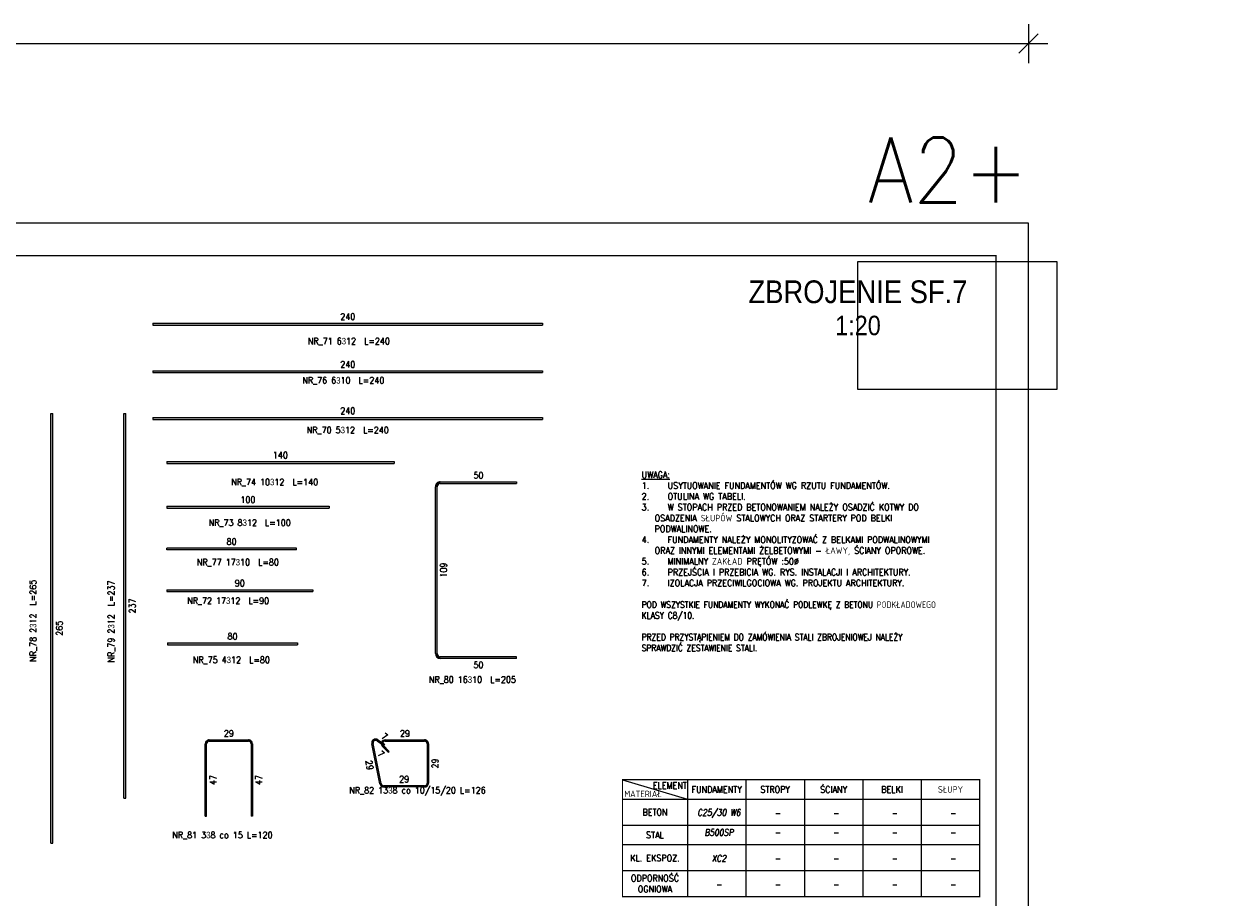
# Model space of a CAD drawing. Extents: x 345527 to 363395, y -114093 to -104075.
# Tile 14 of 14: x 354462 to 361876, y -109745 to -104362. Entities that reach past the tile are written whole.
import ezdxf
from ezdxf.enums import TextEntityAlignment as Align

# ---------------------------------------------------------------- set-up
doc = ezdxf.new("R2010")
doc.units = 0
doc.header["$LTSCALE"] = 5
doc.header["$MEASUREMENT"] = 0
doc.layers.add('_FORMATKA', color=8, linetype='Continuous', lineweight=15, plot=False)
for name, color, linetype, lineweight in [('_RAMKA', 7, 'Continuous', 35), ('AutoCAD_Structural_Detailing_pręt wyrzucony', 7, 'Continuous', 13), ('Opisy', 3, 'Continuous', 9), ('PS_DIM', 4, 'Continuous', 13), ('PS_TEXT', 3, 'Continuous', 13)]:
    doc.layers.add(name, color=color, linetype=linetype, lineweight=lineweight)
doc.styles.add('ARIAL', font='arial.ttf')
doc.styles.add('gil', font='GIL_____.TTF', dxfattribs={"width": 0.9})
doc.styles.add('r-simplex', font='simplex.shx', dxfattribs={"width": 0.9})
doc.styles.add('simplex', font='simplex.shx', dxfattribs={"width": 0.9})
doc.dimstyles.new('1_10_PRZ', dxfattribs={"dimtxt": 2, "dimasz": 1, "dimexe": 2, "dimexo": 5, "dimgap": 1, "dimtad": 1, "dimdec": 0, "dimlfac": 10, "dimtxsty": 'simplex', "dimblk": 'dimznak', "dimcen": 2, "dimse1": 1, "dimse2": 1, "dimclrt": 3, "dimadec": 1, "dimazin": 0, "dimtfac": 1, "dimtdec": 0, "dimtix": 1, "dimtmove": 2, "dimatfit": 3, "dimldrblk": 'dim-grot', "dimfxl": 1, "dimarcsym": 0})

# ---------------------------------------------------------------- blocks, each defined once
blk = doc.blocks.new('Tytuł rysunku')
at = {"layer": '_FORMATKA'}
blk.add_lwpolyline([(-61.18710717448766, 0), (0, 0), (0, -39.44630113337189), (-61.18710717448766, -39.44630113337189)], close=True, dxfattribs=at)
at = {"layer": 'PS_TEXT', "style": 'ARIAL', "flags": 4}
for tag, height, p in [('TYTUŁ1', 7, (-61.18710717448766, -9.341288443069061)), ('TYTUŁ2', 6, (-61.18710717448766, -19.72315056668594)), ('SKALA', 6, (-61.18710717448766, -28.72315056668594))]:
    blk.add_attdef(tag, text='', height=height, dxfattribs=at).set_placement(p, align=Align.MIDDLE_CENTER)
blk = doc.blocks.new('tabela_1')
at = {"layer": 'PS_TEXT', "color": 7}
for p, q in [((6059.253075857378, -135816.997191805), (6459.253075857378, -135936.997191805)), ((6459.253075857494, -135816.997191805), (6459.253075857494, -136536.997191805)), ((6819.253075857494, -135816.997191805), (6819.253075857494, -136536.997191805)), ((7179.253075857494, -135816.997191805), (7179.253075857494, -136536.997191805)), ((7539.253075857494, -135816.997191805), (7539.253075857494, -136536.997191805)), ((7899.253075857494, -135816.997191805), (7899.253075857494, -136536.997191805)), ((6059.253075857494, -135936.997191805), (8259.253075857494, -135936.997191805)), ((6059.253075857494, -136096.997191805), (8259.253075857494, -136096.997191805)), ((6059.253075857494, -136216.997191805), (8259.253075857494, -136216.997191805)), ((6179.253075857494, -136216.997191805), (8259.253075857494, -136216.997191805)), ((6059.253075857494, -136376.997191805), (8259.253075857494, -136376.997191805))]:
    blk.add_line(p, q, dxfattribs=at)
at = {"layer": 'PS_TEXT', "color": 51, "const_width": 8}
blk.add_lwpolyline([(6059.253075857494, -136536.997191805), (8259.253075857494, -136536.997191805), (8259.253075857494, -135816.997191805), (6059.253075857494, -135816.997191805)], close=True, dxfattribs=at)
at = {"layer": 'PS_TEXT', "color": 7}
blk.add_point((7899.253075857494, -135936.997191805), dxfattribs=at)
at = {"layer": 'PS_DIM', "style": 'r-simplex', "oblique": 10, "width": 0.85, "flags": 4}
for tag, p in [('BETON', (6653.263490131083, -136021.6767837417)), ('BETON', (7013.263490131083, -136021.6767837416)), ('BETON', (7373.263490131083, -136021.6767837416)), ('BETON', (7733.263490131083, -136021.6767837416)), ('BETON', (8093.263490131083, -136021.6767837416)), ('STAL', (6653.263490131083, -136141.6767837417)), ('STAL', (7013.263490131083, -136141.6767837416)), ('STAL', (7373.263490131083, -136141.6767837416)), ('STAL', (7733.263490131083, -136141.6767837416)), ('STAL', (8093.263490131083, -136141.6767837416)), ('KL.', (6653.263490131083, -136301.6767837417)), ('KL.', (7013.263490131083, -136301.6767837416)), ('KL', (7373.263490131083, -136301.6767837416)), ('KL.', (7733.263490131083, -136301.6767837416)), ('KL.', (8093.263490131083, -136301.6767837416)), ('REI', (6653.263490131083, -136461.6767837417)), ('REI', (7013.263490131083, -136461.6767837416)), ('REI', (7373.263490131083, -136461.6767837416)), ('REI', (7733.263490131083, -136461.6767837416)), ('REI', (8093.263490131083, -136461.6767837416))]:
    blk.add_attdef(tag, text='', height=40, dxfattribs=at).set_placement(p, align=Align.MIDDLE)
at = {"layer": 'PS_TEXT', "color": 51, "char_height": 40, "attachment_point": 5, "style": 'r-simplex'}
for s, insert, width in [('MATERIAŁ', (6185.562655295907, -135904.3902326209), 400.0000000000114), ('ELEMENT', (6350.870548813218, -135852.4287564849), 400.0000000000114), ('FUNDAMENTY', (6639.253075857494, -135876.997191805), 360), ('STROPY', (6999.253075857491, -135876.997191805), 360.0000000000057), ('ŚCIANY', (7359.253075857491, -135876.997191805), 360.0000000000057), ('BELKI', (7719.253075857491, -135876.997191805), 360.0000000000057), ('SŁUPY', (8079.253075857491, -135876.997191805), 360.0000000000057), ('BETON', (6259.253075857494, -136016.997191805), 400.0000000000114), ('STAL', (6259.253075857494, -136156.997191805), 400.0000000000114), ('KL. EKSPOZ.', (6259.253075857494, -136299.6638584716), 400.0000000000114), ('ODPORNOŚĆ\\POGNIOWA', (6259.253075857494, -136456.997191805), 400.0000000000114)]:
    blk.add_mtext(s, dxfattribs=dict(at, insert=insert, width=width))
blk = doc.blocks.new('dimznak')
at = {"color": 0}
for points in [[(0, 2), (0, -2)], [(-2, 0), (2, 0)]]:
    blk.add_lwpolyline(points, dxfattribs=at)
at = {"color": 3}
blk.add_lwpolyline([(1, 1), (-1, -1)], dxfattribs=at)
blk = doc.blocks.new('*D23')
at = {"color": 252, "lineweight": -2, "transparency": 16777216}
blk.add_line((-747, 475.3316304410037), (-2.999999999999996, 475.3316304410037), dxfattribs=at)
at = {"layer": 'Defpoints', "color": 0, "transparency": 16777216}
for p in [(3.388085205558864e-15, 475.3316304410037), (-750, 420.0000000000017), (0, 420.0000000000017)]:
    blk.add_point(p, dxfattribs=at)
at = {"color": 252, "lineweight": -2, "transparency": 16777216, "xscale": 3, "yscale": 3, "zscale": 3, "rotation": 180}
blk.add_blockref('dimznak', (-750, 475.3316304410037), dxfattribs=at)
at = {"color": 252, "lineweight": -2, "transparency": 16777216, "xscale": 3, "yscale": 3, "zscale": 3}
blk.add_blockref('dimznak', (3.388085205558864e-15, 475.3316304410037), dxfattribs=at)
at = {"color": 252, "transparency": 16777216, "insert": (-375, 485.8316304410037), "char_height": 15, "attachment_point": 5, "style": 'simplex'}
blk.add_mtext('750', dxfattribs=at)
blk = doc.blocks.new('dim-grot')
blk.add_hatch(color=256).paths.add_polyline_path([(0, 0), (-2, 0.5), (-2, -0.5)])
blk.add_lwpolyline([(0, 0), (-2, 0.5), (-2, -0.5), (0, 0)])
blk = doc.blocks.new('*U17')
at = {"layer": '_FORMATKA', "lineweight": -3}
blk.add_lwpolyline([(-750, 0), (0, 0), (0, 420.0000000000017), (-750, 420.0000000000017)], close=True, dxfattribs=at)
at = {"layer": '_RAMKA', "lineweight": -3, "const_width": 0.5}
blk.add_lwpolyline([(-720, 9.999999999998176), (-10, 10), (-10, 410.0000000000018), (-720, 410.0000000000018)], close=True, dxfattribs=at)
at = {"layer": '_FORMATKA', "lineweight": -3, "style": 'simplex', "width": 0.9}
blk.add_text('A2+', height=20, dxfattribs=at).set_placement((0, 426.3540117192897), align=Align.RIGHT)
dim = blk.add_linear_dim(base=(3.388085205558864e-15, 475.3316304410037), p1=(-750, 420.0000000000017), p2=(0, 420.0000000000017), dimstyle='1_10_PRZ', override={"dimscale": 3, "dimtxt": 5, "dimlfac": 1, "dimclrd": 252, "dimclrt": 252})
dim.commit()
dim.dimension.update_dxf_attribs({"geometry": '*D23', "text_midpoint": (-375, 485.8316304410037)})

msp = doc.modelspace()

# ---------------------------------------------------------------- hatches: boundary and pattern name
at = {"layer": 'AutoCAD_Structural_Detailing_pręt wyrzucony'}
for points in [[(355255.5866098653, -106216.4780325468), (355255.5866098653, -106204.4780325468), (357655.5866098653, -106204.4780325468), (357655.5866098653, -106216.4780325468)], [(355255.5866098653, -106508.7355240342), (355255.5866098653, -106498.7355240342), (357655.5866098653, -106498.7355240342), (357655.5866098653, -106508.7355240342)], [(354639.2277859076, -109406.9578523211), (354627.2277859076, -109406.9578523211), (354627.2277859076, -106760.9578521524), (354639.2277859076, -106760.9578521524)], [(355088.6501696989, -109130.9578523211), (355076.6501696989, -109130.9578523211), (355076.650169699, -106760.9578521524), (355088.650169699, -106760.9578521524)], [(355255.5866098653, -106797.0713283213), (355255.5866098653, -106785.0713283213), (357655.5866098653, -106785.0713283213), (357655.5866098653, -106797.0713283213)], [(355340.1853060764, -107069.6338777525), (355340.1853060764, -107057.6338777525), (356740.1853060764, -107057.6338777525), (356740.1853060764, -107069.6338777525)], [(357025.3705555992, -107192.0026656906), (357025.370555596, -107182.0026656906), (357495.370555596, -107182.0026655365), (357495.3705555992, -107192.0026655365)], [(357005.3705559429, -108240.0026658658), (356995.3705559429, -108240.002665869), (356995.3705556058, -107212.0026657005), (357005.3705556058, -107212.0026656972)], [(355340.1853060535, -107343.953896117), (355340.1853060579, -107331.953896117), (356340.1853056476, -107331.953896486), (356340.1853056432, -107343.953896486)], [(356140.1853060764, -107590.3188921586), (356140.1853060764, -107600.3188921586), (355340.1853060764, -107600.3188921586), (355340.1853060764, -107590.3188921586)], [(355340.1853060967, -107858.3266822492), (355340.1853061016, -107846.3266822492), (356240.1853056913, -107846.3266826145), (356240.1853056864, -107858.3266826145)], [(355345.7161858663, -108186.0861939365), (355345.7161858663, -108174.0861939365), (356145.7161856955, -108174.0861939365), (356145.7161856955, -108186.0861939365)], [(357495.3705559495, -108260.0026657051), (357495.3705559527, -108270.0026657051), (357025.3705559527, -108270.0026658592), (357025.3705559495, -108260.0026658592)], [(355586.0933025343, -109241.8190323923), (355578.0933025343, -109241.8190323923), (355578.0933025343, -108795.8190323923), (355586.0933025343, -108795.8190323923)], [(355602.0933025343, -108779.8190323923), (355602.0933025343, -108771.8190323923), (355844.0933025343, -108771.8190323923), (355844.0933025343, -108779.8190323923)], [(355860.0933025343, -108795.8190323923), (355868.0933025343, -108795.8190323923), (355868.0933025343, -109241.8190323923), (355860.0933025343, -109241.8190323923)], [(356661.1091340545, -109040.9977418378), (356653.2686014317, -109042.5870964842), (356603.2341190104, -108795.7592455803), (356611.0746516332, -108794.1698909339)], [(356635.5962175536, -108777.6553071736), (356640.0164678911, -108770.9873699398), (356681.6910756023, -108798.6139345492), (356677.2708252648, -108805.281871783)], [(356710.6798741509, -108842.4880801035), (356705.0230199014, -108848.144934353), (356669.667680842, -108812.7895952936), (356675.3245350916, -108807.1327410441)], [(356686.6382435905, -108779.8190325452), (356686.6382435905, -108771.8190325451), (356928.6382435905, -108771.8190325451), (356928.6382435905, -108779.8190325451)], [(356944.6382435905, -108795.8190325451), (356952.6382435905, -108795.8190325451), (356952.6382435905, -109037.8190325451), (356944.6382435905, -109037.8190325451)], [(356928.6382435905, -109053.8190325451), (356928.6382435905, -109061.8190325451), (356676.7901992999, -109061.8190325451), (356676.7901992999, -109053.8190325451)]]:
    msp.add_hatch(color=6, dxfattribs=at).paths.add_polyline_path(points, flags=0)
h = msp.add_hatch(color=6, dxfattribs=at)
edge = h.paths.add_edge_path(flags=0)
edge.add_line((357025.370555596, -107182.0026656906), (357025.3705555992, -107192.0026656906))
edge.add_arc((357025.3705556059, -107212.0026656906), 20.00000000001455, 90.00000001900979, 180.0000000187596)
edge.add_line((357005.3705556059, -107212.0026656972), (356995.3705556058, -107212.0026657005))
edge.add_arc((357025.3705556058, -107212.0026656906), 29.99999999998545, 450.00000001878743, 540.000000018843, ccw=False)
h = msp.add_hatch(color=6, dxfattribs=at)
edge = h.paths.add_edge_path(flags=0)
edge.add_line((356995.3705559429, -108240.002665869), (357005.3705559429, -108240.0026658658))
edge.add_arc((357025.370555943, -108240.0026658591), 20.00000000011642, -179.9999999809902, -89.99999998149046)
edge.add_line((357025.3705559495, -108260.0026658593), (357025.3705559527, -108270.0026658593))
edge.add_arc((357025.3705559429, -108240.0026658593), 30, 180.0000000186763, 270.0000000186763, ccw=False)
h = msp.add_hatch(color=6, dxfattribs=at)
edge = h.paths.add_edge_path(flags=0)
edge.add_line((355602.0933025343, -108771.8190323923), (355602.0933025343, -108779.8190323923))
edge.add_arc((355602.0933025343, -108795.8190323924), 16.00000000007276, 90.00000000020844, 179.9999999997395)
edge.add_line((355586.0933025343, -108795.8190323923), (355578.0933025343, -108795.8190323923))
edge.add_arc((355602.0933025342, -108795.8190323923), 23.99999999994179, 449.9999999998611, 540.000000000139, ccw=False)
h = msp.add_hatch(color=6, dxfattribs=at)
edge = h.paths.add_edge_path(flags=0)
edge.add_line((355868.0933025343, -108795.8190323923), (355860.0933025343, -108795.8190323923))
edge.add_arc((355844.0933025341, -108795.8190323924), 16.00000000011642, 3.126612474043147e-10, 89.99999999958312)
edge.add_line((355844.0933025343, -108779.8190323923), (355844.0933025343, -108771.8190323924))
edge.add_arc((355844.0933025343, -108795.8190323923), 23.99999999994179, 359.99999999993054, 450.000000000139, ccw=False)
h = msp.add_hatch(color=6, dxfattribs=at)
edge = h.paths.add_edge_path(flags=0)
edge.add_line((356640.0164678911, -108770.9873699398), (356635.5962175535, -108777.6553071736))
edge.add_arc((356626.7557168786, -108790.9911816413), 15.99999999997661, 56.4591559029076, 191.4591559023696)
edge.add_line((356611.0746516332, -108794.1698909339), (356603.2341190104, -108795.7592455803))
edge.add_arc((356626.7557168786, -108790.9911816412), 23.99999999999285, 416.45915590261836, 551.4591559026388, ccw=False)
h = msp.add_hatch(color=6, dxfattribs=at)
edge = h.paths.add_edge_path(flags=0)
edge.add_line((356686.6382435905, -108771.8190325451), (356686.6382435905, -108779.8190325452))
edge.add_arc((356686.6382435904, -108795.8190325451), 15.9999999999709, 89.99999999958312, 225.0000000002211)
edge.add_line((356675.3245350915, -108807.1327410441), (356669.667680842, -108812.7895952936))
edge.add_arc((356686.6382435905, -108795.8190325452), 24.00000000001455, 450, 584.9999999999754, ccw=False)
h = msp.add_hatch(color=6, dxfattribs=at)
edge = h.paths.add_edge_path(flags=0)
edge.add_line((356952.6382435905, -108795.8190325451), (356944.6382435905, -108795.8190325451))
edge.add_arc((356928.6382435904, -108795.8190325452), 16.00000000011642, 3.647714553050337e-10, 89.99999999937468)
edge.add_line((356928.6382435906, -108779.8190325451), (356928.6382435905, -108771.8190325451))
edge.add_arc((356928.6382435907, -108795.819032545), 23.99999999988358, 359.99999999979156, 450.0000000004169, ccw=False)
h = msp.add_hatch(color=6, dxfattribs=at)
edge = h.paths.add_edge_path(flags=0)
edge.add_line((356653.2686014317, -109042.5870964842), (356661.1091340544, -109040.9977418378))
edge.add_arc((356676.7901992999, -109037.819032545), 16.00000000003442, -168.5408440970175, -90)
edge.add_line((356676.7901992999, -109053.819032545), (356676.7901992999, -109061.819032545))
edge.add_arc((356676.7901992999, -109037.819032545), 24.00000000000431, 191.459155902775, 270.0000000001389, ccw=False)
h = msp.add_hatch(color=6, dxfattribs=at)
edge = h.paths.add_edge_path(flags=0)
edge.add_line((356928.6382435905, -109061.8190325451), (356928.6382435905, -109053.8190325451))
edge.add_arc((356928.6382435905, -109037.8190325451), 15.99999999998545, -89.99999999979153, 2.544443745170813e-14)
edge.add_line((356944.6382435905, -109037.8190325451), (356952.6382435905, -109037.8190325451))
edge.add_arc((356928.6382435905, -109037.8190325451), 24, 270, 360.0000000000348, ccw=False)

# ---------------------------------------------------------------- linework, layer by layer
at = {"layer": 'AutoCAD_Structural_Detailing_pręt wyrzucony', "color": 6}
for p, q in [((355255.5866098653, -106204.4780325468), (357655.5866098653, -106204.4780325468)), ((355255.5866098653, -106204.4780325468), (355255.5866098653, -106216.4780325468)), ((355255.5866098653, -106216.4780325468), (357655.5866098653, -106216.4780325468)), ((357655.5866098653, -106204.4780325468), (357655.5866098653, -106216.4780325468)), ((355255.5866098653, -106498.7355240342), (357655.5866098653, -106498.7355240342)), ((355255.5866098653, -106498.7355240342), (355255.5866098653, -106508.7355240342)), ((355255.5866098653, -106508.7355240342), (357655.5866098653, -106508.7355240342)), ((357655.5866098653, -106498.7355240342), (357655.5866098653, -106508.7355240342)), ((354627.2277859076, -109406.9578523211), (354627.2277859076, -106760.9578521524)), ((354627.2277859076, -106760.9578521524), (354639.2277859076, -106760.9578521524)), ((354639.2277859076, -109406.9578523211), (354639.2277859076, -106760.9578521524)), ((355076.6501696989, -109130.9578523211), (355076.650169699, -106760.9578521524)), ((355076.650169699, -106760.9578521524), (355088.650169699, -106760.9578521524)), ((355088.6501696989, -109130.9578523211), (355088.650169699, -106760.9578521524)), ((355255.5866098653, -106785.0713283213), (357655.5866098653, -106785.0713283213)), ((355255.5866098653, -106785.0713283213), (355255.5866098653, -106797.0713283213)), ((355255.5866098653, -106797.0713283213), (357655.5866098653, -106797.0713283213)), ((357655.5866098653, -106785.0713283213), (357655.5866098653, -106797.0713283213)), ((355340.1853060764, -107057.6338777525), (356740.1853060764, -107057.6338777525)), ((355340.1853060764, -107057.6338777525), (355340.1853060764, -107069.6338777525)), ((355340.1853060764, -107069.6338777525), (356740.1853060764, -107069.6338777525)), ((356740.1853060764, -107057.6338777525), (356740.1853060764, -107069.6338777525)), ((357025.370555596, -107182.0026656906), (357495.370555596, -107182.0026655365)), ((357025.3705555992, -107192.0026656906), (357495.3705555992, -107192.0026655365)), ((357495.370555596, -107182.0026655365), (357495.3705555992, -107192.0026655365)), ((356995.3705559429, -108240.002665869), (356995.3705556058, -107212.0026657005)), ((357005.3705559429, -108240.0026658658), (357005.3705556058, -107212.0026656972)), ((355340.1853060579, -107331.953896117), (356340.1853056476, -107331.953896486)), ((355340.1853060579, -107331.953896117), (355340.1853060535, -107343.953896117)), ((355340.1853060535, -107343.953896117), (356340.1853056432, -107343.953896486)), ((356340.1853056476, -107331.953896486), (356340.1853056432, -107343.953896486)), ((356140.1853060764, -107590.3188921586), (355340.1853060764, -107590.3188921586)), ((355340.1853060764, -107600.3188921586), (355340.1853060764, -107590.3188921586)), ((356140.1853060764, -107600.3188921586), (355340.1853060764, -107600.3188921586)), ((356140.1853060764, -107600.3188921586), (356140.1853060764, -107590.3188921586)), ((355340.1853061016, -107846.3266822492), (356240.1853056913, -107846.3266826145)), ((355340.1853061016, -107846.3266822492), (355340.1853060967, -107858.3266822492)), ((355340.1853060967, -107858.3266822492), (356240.1853056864, -107858.3266826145)), ((356240.1853056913, -107846.3266826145), (356240.1853056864, -107858.3266826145)), ((355345.7161858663, -108174.0861939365), (356145.7161856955, -108174.0861939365)), ((355345.7161858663, -108174.0861939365), (355345.7161858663, -108186.0861939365)), ((355345.7161858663, -108186.0861939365), (356145.7161856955, -108186.0861939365)), ((356145.7161856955, -108174.0861939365), (356145.7161856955, -108186.0861939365)), ((357495.3705559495, -108260.0026657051), (357025.3705559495, -108260.0026658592)), ((357495.3705559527, -108270.0026657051), (357025.3705559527, -108270.0026658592)), ((357495.3705559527, -108270.0026657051), (357495.3705559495, -108260.0026657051)), ((355578.0933025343, -109241.8190323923), (355578.0933025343, -108795.8190323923)), ((355586.0933025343, -109241.8190323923), (355586.0933025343, -108795.8190323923)), ((355602.0933025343, -108771.8190323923), (355844.0933025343, -108771.8190323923)), ((355602.0933025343, -108779.8190323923), (355844.0933025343, -108779.8190323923)), ((355860.0933025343, -108795.8190323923), (355860.0933025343, -109241.8190323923)), ((355868.0933025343, -108795.8190323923), (355868.0933025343, -109241.8190323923)), ((356653.2686014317, -109042.5870964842), (356603.2341190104, -108795.7592455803)), ((356661.1091340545, -109040.9977418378), (356611.0746516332, -108794.1698909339)), ((356635.5962175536, -108777.6553071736), (356677.2708252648, -108805.281871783)), ((356640.0164678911, -108770.9873699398), (356681.6910756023, -108798.6139345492)), ((356705.0230199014, -108848.144934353), (356669.667680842, -108812.7895952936)), ((356710.6798741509, -108842.4880801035), (356675.3245350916, -108807.1327410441)), ((356681.6910756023, -108798.6139345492), (356677.2708252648, -108805.281871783)), ((356686.6382435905, -108771.8190325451), (356928.6382435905, -108771.8190325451)), ((356686.6382435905, -108779.8190325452), (356928.6382435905, -108779.8190325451)), ((356944.6382435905, -108795.8190325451), (356944.6382435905, -109037.8190325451)), ((356952.6382435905, -108795.8190325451), (356952.6382435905, -109037.8190325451)), ((356705.0230199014, -108848.144934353), (356710.6798741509, -108842.4880801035)), ((356928.6382435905, -109053.8190325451), (356676.7901992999, -109053.8190325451)), ((356928.6382435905, -109061.8190325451), (356676.7901992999, -109061.8190325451)), ((355076.6501696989, -109130.9578523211), (355088.6501696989, -109130.9578523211)), ((355578.0933025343, -109241.8190323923), (355586.0933025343, -109241.8190323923)), ((355868.0933025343, -109241.8190323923), (355860.0933025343, -109241.8190323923)), ((354627.2277859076, -109406.9578523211), (354639.2277859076, -109406.9578523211))]:
    msp.add_line(p, q, dxfattribs=at)
for centre, radius, start, end in [((357025.3705556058, -107212.0026656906), 29.99999999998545, 90.00000001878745, 180.0000000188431), ((357025.3705556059, -107212.0026656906), 20.00000000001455, 90.00000001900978, 180.0000000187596), ((357025.3705559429, -108240.0026658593), 30, 180.0000000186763, 270.0000000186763), ((357025.370555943, -108240.0026658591), 20.00000000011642, 180.0000000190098, 270.0000000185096), ((355602.0933025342, -108795.8190323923), 23.99999999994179, 89.99999999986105, 180.000000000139), ((355602.0933025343, -108795.8190323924), 16.00000000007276, 90.00000000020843, 179.9999999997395), ((355844.0933025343, -108795.8190323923), 23.99999999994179, 359.9999999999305, 90.00000000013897), ((355844.0933025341, -108795.8190323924), 16.00000000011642, 3.126612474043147e-10, 89.99999999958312), ((356626.7557168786, -108790.9911816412), 23.99999999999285, 56.45915590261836, 191.4591559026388), ((356626.7557168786, -108790.9911816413), 15.99999999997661, 56.4591559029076, 191.4591559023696), ((356686.6382435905, -108795.8190325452), 24.00000000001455, 90, 224.9999999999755), ((356686.6382435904, -108795.8190325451), 15.9999999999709, 89.99999999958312, 225.0000000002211), ((356928.6382435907, -108795.819032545), 23.99999999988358, 359.9999999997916, 90.00000000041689), ((356928.6382435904, -108795.8190325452), 16.00000000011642, 3.647714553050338e-10, 89.99999999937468), ((356676.7901992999, -109037.819032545), 24.00000000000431, 191.459155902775, 270.000000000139), ((356676.7901992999, -109037.819032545), 16.00000000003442, 191.4591559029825, 270), ((356928.6382435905, -109037.8190325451), 15.99999999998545, 270.0000000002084, 2.544443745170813e-14), ((356928.6382435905, -109037.8190325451), 24, 270, 3.476982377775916e-11)]:
    msp.add_arc(centre, radius, start, end, dxfattribs=at)

# ---------------------------------------------------------------- block references
ref = msp.add_blockref('Tytuł rysunku', (360821.0413899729, -105824.3099720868), dxfattribs=dict(xscale=20, yscale=20, zscale=20))
ref.add_attrib('TYTUŁ1', 'ZBROJENIE SF.7', dxfattribs={"layer": 'PS_TEXT', "height": 140, "style": 'gil', "width": 0.9}).set_placement((359597.299246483, -106011.1357409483), align=Align.MIDDLE)
ref.add_attrib('TYTUŁ2', '1:20', dxfattribs={"layer": 'PS_TEXT', "height": 120, "style": 'gil', "width": 0.9}).set_placement((359597.299246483, -106218.7729834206), align=Align.MIDDLE)
at = {"layer": 'PS_DIM', "xscale": 20, "yscale": 20, "zscale": 20}
msp.add_blockref('*U17', (360647.4542096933, -113988.8242047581), dxfattribs=at)
at = {"layer": 'PS_DIM'}
ref = msp.add_blockref('tabela_1', (352087.9352863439, 26799.90129967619), dxfattribs=at)
ref.add_attrib('BETON', 'C25/30 W6', dxfattribs={"height": 40, "style": 'r-simplex', "oblique": 10, "width": 0.85}).set_placement((358741.198776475, -109221.7754840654), align=Align.MIDDLE)
ref.add_attrib('STAL', 'B500SP', dxfattribs={"height": 40, "style": 'r-simplex', "oblique": 10, "width": 0.85}).set_placement((358741.198776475, -109341.7754840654), align=Align.MIDDLE)
ref.add_attrib('KL.', 'XC2', dxfattribs={"height": 40, "style": 'r-simplex', "oblique": 10, "width": 0.85}).set_placement((358741.198776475, -109501.7754840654), align=Align.MIDDLE)
ref.add_attrib('REI', '-', dxfattribs={"height": 40, "style": 'r-simplex', "oblique": 10, "width": 0.85}).set_placement((358741.198776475, -109661.7754840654), align=Align.MIDDLE)
ref.add_attrib('BETON', '-', dxfattribs={"height": 40, "style": 'r-simplex', "oblique": 10, "width": 0.85}).set_placement((359101.198776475, -109221.7754840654), align=Align.MIDDLE)
ref.add_attrib('STAL', '-', dxfattribs={"height": 40, "style": 'r-simplex', "oblique": 10, "width": 0.85}).set_placement((359101.198776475, -109341.7754840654), align=Align.MIDDLE)
ref.add_attrib('KL.', '-', dxfattribs={"height": 40, "style": 'r-simplex', "oblique": 10, "width": 0.85}).set_placement((359101.198776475, -109501.7754840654), align=Align.MIDDLE)
ref.add_attrib('REI', '-', dxfattribs={"height": 40, "style": 'r-simplex', "oblique": 10, "width": 0.85}).set_placement((359101.198776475, -109661.7754840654), align=Align.MIDDLE)
ref.add_attrib('BETON', '-', dxfattribs={"height": 40, "style": 'r-simplex', "oblique": 10, "width": 0.85}).set_placement((359461.198776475, -109221.7754840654), align=Align.MIDDLE)
ref.add_attrib('STAL', '-', dxfattribs={"height": 40, "style": 'r-simplex', "oblique": 10, "width": 0.85}).set_placement((359461.198776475, -109341.7754840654), align=Align.MIDDLE)
ref.add_attrib('KL', '-', dxfattribs={"height": 40, "style": 'r-simplex', "oblique": 10, "width": 0.85}).set_placement((359461.198776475, -109501.7754840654), align=Align.MIDDLE)
ref.add_attrib('REI', '-', dxfattribs={"height": 40, "style": 'r-simplex', "oblique": 10, "width": 0.85}).set_placement((359461.198776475, -109661.7754840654), align=Align.MIDDLE)
ref.add_attrib('BETON', '-', dxfattribs={"height": 40, "style": 'r-simplex', "oblique": 10, "width": 0.85}).set_placement((359821.198776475, -109221.7754840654), align=Align.MIDDLE)
ref.add_attrib('STAL', '-', dxfattribs={"height": 40, "style": 'r-simplex', "oblique": 10, "width": 0.85}).set_placement((359821.198776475, -109341.7754840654), align=Align.MIDDLE)
ref.add_attrib('KL.', '-', dxfattribs={"height": 40, "style": 'r-simplex', "oblique": 10, "width": 0.85}).set_placement((359821.198776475, -109501.7754840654), align=Align.MIDDLE)
ref.add_attrib('REI', '-', dxfattribs={"height": 40, "style": 'r-simplex', "oblique": 10, "width": 0.85}).set_placement((359821.198776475, -109661.7754840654), align=Align.MIDDLE)
ref.add_attrib('BETON', '-', dxfattribs={"height": 40, "style": 'r-simplex', "oblique": 10, "width": 0.85}).set_placement((360181.198776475, -109221.7754840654), align=Align.MIDDLE)
ref.add_attrib('STAL', '-', dxfattribs={"height": 40, "style": 'r-simplex', "oblique": 10, "width": 0.85}).set_placement((360181.198776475, -109341.7754840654), align=Align.MIDDLE)
ref.add_attrib('KL.', '-', dxfattribs={"height": 40, "style": 'r-simplex', "oblique": 10, "width": 0.85}).set_placement((360181.198776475, -109501.7754840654), align=Align.MIDDLE)
ref.add_attrib('REI', '-', dxfattribs={"height": 40, "style": 'r-simplex', "oblique": 10, "width": 0.85}).set_placement((360181.198776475, -109661.7754840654), align=Align.MIDDLE)

# ---------------------------------------------------------------- texts
at = {"layer": 'AutoCAD_Structural_Detailing_pręt wyrzucony', "color": 3, "char_height": 40, "attachment_point": 5, "style": 'r-simplex'}
for s, insert in [('240', (356455.5866098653, -106164.4780325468)), ('NR_71 6\\Fdiam;3\\Fsimplex.shx;12  L=240', (356462.3197938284, -106317.1446095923)), ('240', (356455.5866098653, -106458.7355240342)), ('NR_76 6\\Fdiam;3\\Fsimplex.shx;10  L=240', (356428.1795249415, -106558.7355240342)), ('240', (356455.5866098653, -106745.0713283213)), ('NR_70 5\\Fdiam;3\\Fsimplex.shx;12  L=240', (356455.6682966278, -106864.9378017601)), ('140', (356040.1853060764, -107017.6338777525)), ('NR_74 10\\Fdiam;3\\Fsimplex.shx;12  L=140', (356005.2645646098, -107185.3216028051)), ('NR_73 8\\Fdiam;3\\Fsimplex.shx;12  L=100', (355851.7258204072, -107435.7409132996)), ('80', (355740.1853060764, -107550.3188921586)), ('NR_77 17\\Fdiam;3\\Fsimplex.shx;10  L=80', (355778.5411111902, -107678.9672648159)), ('NR_72 17\\Fdiam;3\\Fsimplex.shx;12  L=90', (355718.7840370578, -107916.3783423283)), ('80', (355745.7161857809, -108134.0861939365)), ('NR_75 4\\Fdiam;3\\Fsimplex.shx;12  L=80', (355738.5579386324, -108280.5712312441)), ('NR_80 16\\Fdiam;3\\Fsimplex.shx;10  L=205', (357223.0910636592, -108402.2004699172)), ('29', (355723.0933025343, -108731.8190323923)), ('29', (356807.6382435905, -108731.8190325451)), ('NR_82 13\\Fdiam;3\\Fsimplex.shx;8 co 10/15/20 L=126', (356884.7505908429, -109088.9771083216)), ('29', (356802.7142214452, -109013.8190325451)), ('NR_81 3\\Fdiam;3\\Fsimplex.shx;8 co 15 L=120', (355683.5993596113, -109359.7121815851))]:
    msp.add_mtext(s, dxfattribs=dict(at, insert=insert))
for s, insert, rotation in [('50', (357260.3705555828, -107142.0026656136), 1.8789832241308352e-08), ('100', (355840.1853058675, -107291.9538963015), 359.99999997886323), ('109', (357045.3705557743, -107726.0026657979), 90.00000001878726), ('90', (355790.1853059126, -107806.3266824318), 359.9999999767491), ('NR_78 2\\Fdiam;3\\Fsimplex.shx;12  L=265', (354519.1076950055, -108037.4044959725), 90), ('NR_79 2\\Fdiam;3\\Fsimplex.shx;12  L=237', (355000.1222584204, -108041.8067729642), 90), ('237', (355128.6501696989, -107945.9578522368, -1227.044285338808), 89.99999999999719), ('265', (354679.2277859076, -108083.9578522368, -1227.044285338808), 90), ('50', (357260.3705559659, -108310.0026657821), 1.8789826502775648e-08), ('7', (356682.9550234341, -108751.4609660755), 326.45915590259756), ('7', (356659.0610791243, -108858.7515360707), 314.9999999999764), ('29', (356589.0486971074, -108927.119944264), 281.4591559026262), ('29', (356992.6382435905, -108916.8190325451), 90), ('47', (355626.0933025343, -109018.8190323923), 90), ('47', (355908.0933025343, -109018.8190323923), 90)]:
    msp.add_mtext(s, dxfattribs=dict(at, insert=insert, rotation=rotation))
at = {"layer": 'Opisy', "insert": (358265.2296739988, -107118.5162293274), "char_height": 40, "width": 2012.79084218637, "attachment_point": 1, "style": 'simplex'}
msp.add_mtext('{\\LUWAGA:}\\P\\pi-80,l80;1.^IUSYTUOWANIE FUNDAMENTÓW WG RZUTU FUNDAMENTÓW.\\P2.^IOTULINA WG TABELI.\\P3.^IW STOPACH PRZED BETONOWANIEM NALEŻY OSADZIĆ KOTWY DO OSADZENIA SŁUPÓW STALOWYCH ORAZ STARTERY POD BELKI PODWALINOWE.\\P4.^IFUNDAMENTY NALEŻY MONOLITYZOWAĆ Z BELKAMI PODWALINOWYMI ORAZ INNYMI ELEMENTAMI ŻELBETOWYMI - ŁAWY, ŚCIANY OPOROWE.\\P5.^IMINIMALNY ZAKŁAD PRĘTÓW :50∅\\P6.^IPRZEJŚCIA I PRZEBICIA WG. RYS. INSTALACJI I ARCHITEKTURY.\\P7.^IIZOLACJA PRZECIWILGOCIOWA WG. PROJEKTU ARCHITEKTURY.\\P\\pi0,l0;{\\W0.85;\\PPOD WSZYSTKIE FUNDAMENTY WYKONAĆ PODLEWKĘ Z BETONU PODKŁADOWEGO KLASY C8/10.\\P\\PPRZED PRZYSTĄPIENIEM DO ZAMÓWIENIA STALI ZBROJENIOWEJ NALEŻY SPRAWDZIĆ ZESTAWIENIE STALI.}', dxfattribs=at)

doc.saveas('drawing.dxf')
